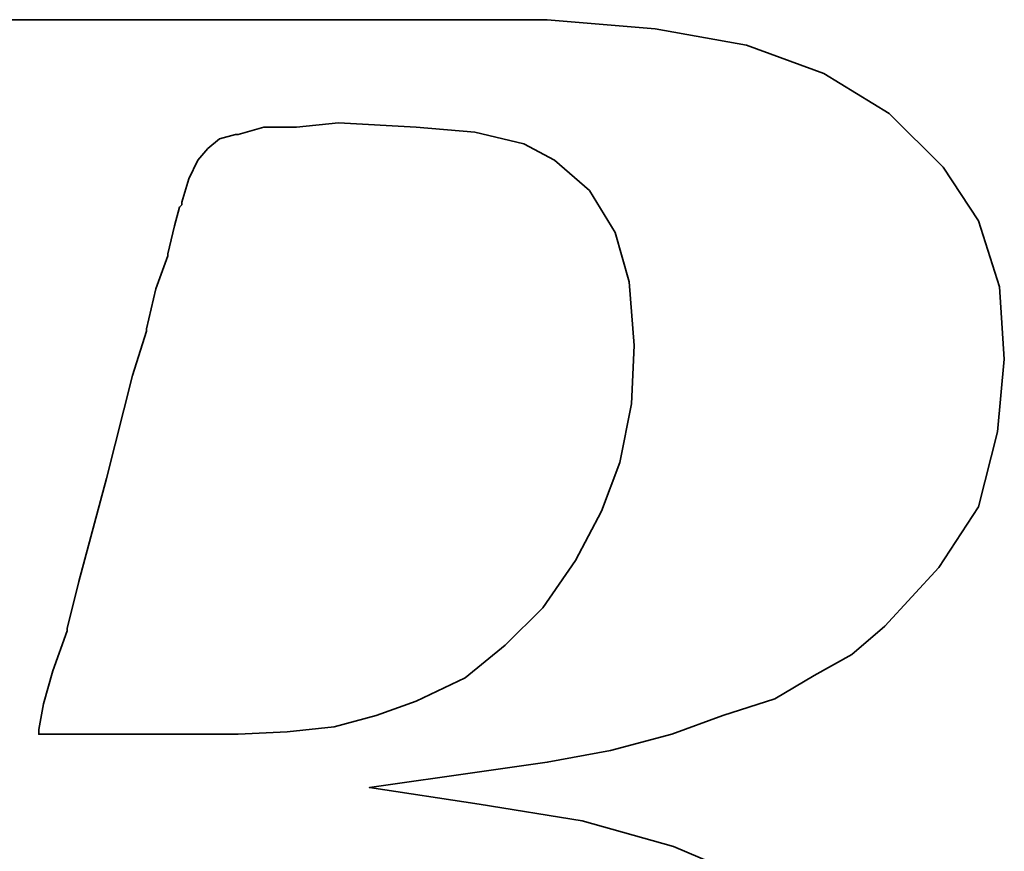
# Model space of a CAD drawing. Header units: inches. Extents: x 4 to 240, y 57 to 174.
# Tile 29 of 47: x 179.52 to 181.57, y 117.27 to 119.01. Entities that reach past the tile are written whole.
import ezdxf

# ---------------------------------------------------------------- set-up
doc = ezdxf.new("R2010")
doc.units = ezdxf.units.IN
doc.header["$LTSCALE"] = 0.2
doc.layers.add('DIM', color=4, linetype='Continuous')
doc.layers.add('layer 1', color=7, linetype='Continuous')

# ---------------------------------------------------------------- blocks, each defined once
blk = doc.blocks.new('TBI MOTION logo(完整正式版)')
at = {"layer": 'layer 1', "color": 22, "lineweight": 35}
for points, knots in [([(-64.65375, -6.86375), (-64.65375, -6.86375), (-64.84375, -7.29625), (-64.84375, -7.29625), (-64.84375, -7.29625), (-64.84375, -7.29625), (-64.86875, -7.34375), (-64.86875, -7.34375), (-64.86875, -7.34375), (-64.86875, -7.34375), (-64.86875, -7.36875), (-64.86875, -7.36875), (-64.86875, -7.36875), (-64.86875, -7.36875), (-65.15375, -7.65375), (-65.15375, -7.65375), (-65.15375, -7.65375), (-65.15375, -7.65375), (-65.17875, -7.65375), (-65.17875, -7.65375), (-65.17875, -7.65375), (-65.17875, -7.65375), (-65.20375, -7.67875), (-65.20375, -7.67875), (-65.20375, -7.67875), (-65.20375, -7.67875), (-65.58875, -7.87125), (-65.58875, -7.87125), (-65.58875, -7.87125), (-65.58875, -7.87125), (-65.63375, -7.87125), (-65.63375, -7.87125), (-65.63375, -7.87125), (-65.63375, -7.87125), (-65.65875, -7.89375), (-65.65875, -7.89375), (-65.65875, -7.89375), (-65.65875, -7.89375), (-66.09375, -7.94375), (-66.09375, -7.94375), (-66.09375, -7.94375), (-66.09375, -7.94375), (-66.11375, -7.94375), (-66.11375, -7.94375), (-66.11375, -7.94375), (-66.11375, -7.94375), (-66.16375, -7.94375), (-66.16375, -7.94375), (-66.16375, -7.94375), (-66.16375, -7.94375), (-66.30875, -7.94375), (-66.30875, -7.94375), (-66.30875, -7.94375), (-66.30875, -7.94375), (-66.69375, -7.94375), (-66.69375, -7.94375), (-66.69375, -7.94375), (-66.69375, -7.94375), (-67.07375, -7.94375), (-67.07375, -7.94375), (-67.07375, -7.94375), (-67.07375, -7.94375), (-67.12375, -7.94375), (-67.12375, -7.94375), (-67.12375, -7.94375), (-67.12375, -7.94375), (-67.12375, -7.96625), (-67.12375, -7.96625), (-67.12375, -7.96625), (-67.12375, -7.96625), (-67.14875, -7.99125), (-67.14875, -7.99125), (-67.14875, -7.99125), (-67.14875, -7.99125), (-67.24375, -8.34875), (-67.24375, -8.34875), (-67.24375, -8.34875), (-67.24375, -8.34875), (-67.31375, -8.68625), (-67.31375, -8.68625), (-67.31375, -8.68625), (-67.31375, -8.68625), (-67.26875, -8.68625), (-67.26875, -8.68625), (-67.26875, -8.68625), (-67.26875, -8.68625), (-67.07375, -8.68625), (-67.07375, -8.68625), (-67.07375, -8.68625), (-67.07375, -8.68625), (-66.54875, -8.68625), (-66.54875, -8.68625), (-66.54875, -8.68625), (-66.54875, -8.68625), (-65.82625, -8.68625), (-65.82625, -8.68625), (-65.82625, -8.68625), (-65.82625, -8.68625), (-65.01375, -8.68625), (-65.01375, -8.68625), (-65.01375, -8.68625), (-65.01375, -8.68625), (-64.05375, -8.68625), (-64.05375, -8.68625), (-64.05375, -8.68625), (-64.05375, -8.68625), (-62.08375, -8.68625), (-62.08375, -8.68625), (-62.08375, -8.68625), (-62.08375, -8.68625), (-60.06875, -8.68625), (-60.06875, -8.68625), (-60.06875, -8.68625), (-60.06875, -8.68625), (-59.10875, -8.68625), (-59.10875, -8.68625), (-59.10875, -8.68625), (-59.10875, -8.68625), (-58.29375, -8.68625), (-58.29375, -8.68625), (-58.29375, -8.68625), (-58.29375, -8.68625), (-57.57375, -8.68625), (-57.57375, -8.68625), (-57.57375, -8.68625), (-57.57375, -8.68625), (-57.04875, -8.68625), (-57.04875, -8.68625), (-57.04875, -8.68625), (-57.04875, -8.68625), (-56.85375, -8.68625), (-56.85375, -8.68625), (-56.85375, -8.68625), (-56.85375, -8.68625), (-56.70875, -8.68625), (-56.70875, -8.68625), (-56.70875, -8.68625), (-56.70875, -8.68625), (-56.61375, -8.68625), (-56.61375, -8.68625), (-56.61375, -8.68625), (-56.61375, -8.68625), (-56.56875, -8.68625), (-56.56875, -8.68625), (-56.56875, -8.68625), (-56.56875, -8.68625), (-55.65375, -8.63875), (-55.65375, -8.63875), (-55.65375, -8.63875), (-55.65375, -8.63875), (-54.76875, -8.51875), (-54.76875, -8.51875), (-54.76875, -8.51875), (-54.76875, -8.51875), (-53.90375, -8.30375), (-53.90375, -8.30375), (-53.90375, -8.30375), (-53.90375, -8.30375), (-53.08875, -8.03875), (-53.08875, -8.03875), (-53.08875, -8.03875), (-53.08875, -8.03875), (-52.34375, -7.65375), (-52.34375, -7.65375), (-52.34375, -7.65375), (-52.34375, -7.65375), (-51.69875, -7.29625), (-51.69875, -7.29625), (-51.69875, -7.29625), (-51.69875, -7.29625), (-51.21875, -6.91125), (-51.21875, -6.91125), (-51.21875, -6.91125), (-51.21875, -6.91125), (-50.83375, -6.50375), (-50.83375, -6.50375), (-50.83375, -6.50375), (-50.83375, -6.50375), (-50.44875, -5.94875), (-50.44875, -5.94875), (-50.44875, -5.94875), (-50.44875, -5.94875), (-50.13875, -5.30375), (-50.13875, -5.30375), (-50.13875, -5.30375), (-50.13875, -5.30375), (-49.99375, -4.65375), (-49.99375, -4.65375), (-49.99375, -4.65375), (-49.99375, -4.65375), (-49.92375, -3.98375), (-49.92375, -3.98375), (-49.92375, -3.98375), (-49.92375, -3.98375), (-49.99375, -3.19374), (-49.99375, -3.19374), (-49.99375, -3.19374), (-49.99375, -3.19374), (-50.23374, -2.44874), (-50.23374, -2.44874), (-50.23374, -2.44874), (-50.23374, -2.44874), (-50.59375, -1.87374), (-50.59375, -1.87374), (-50.59375, -1.87374), (-50.59375, -1.87374), (-51.09875, -1.31874), (-51.09875, -1.31874), (-51.09875, -1.31874), (-51.09875, -1.31874), (-51.74375, -0.81875), (-51.74375, -0.81875), (-51.74375, -0.81875), (-51.74375, -0.81875), (-52.53875, -0.48125), (-52.53875, -0.48125), (-52.53875, -0.48125), (-52.53875, -0.48125), (-53.47375, -0.21875), (-53.47375, -0.21875), (-53.47375, -0.21875), (-53.47375, -0.21875), (-54.52875, -0.04874), (-54.52875, -0.04874), (-54.52875, -0.04874), (-54.52875, -0.04874), (-55.65375, 0.12125), (-55.65375, 0.12125), (-55.65375, 0.12125), (-55.65375, 0.12125), (-54.50375, 0.28624), (-54.50375, 0.28624), (-54.50375, 0.28624), (-54.50375, 0.28624), (-53.83375, 0.38124), (-53.83375, 0.38124), (-53.83375, 0.38124), (-53.83375, 0.38124), (-53.18375, 0.50125), (-53.18375, 0.50125), (-53.18375, 0.50125), (-53.18375, 0.50125), (-52.55875, 0.66874), (-52.55875, 0.66874), (-52.55875, 0.66874), (-52.55875, 0.66874), (-52.03375, 0.86124), (-52.03375, 0.86124), (-52.03375, 0.86124), (-52.03375, 0.86124), (-51.50374, 1.03124), (-51.50374, 1.03124), (-51.50374, 1.03124), (-51.50374, 1.03124), (-51.09875, 1.27125), (-51.09875, 1.27125), (-51.09875, 1.27125), (-51.09875, 1.27125), (-50.71375, 1.48624), (-50.71375, 1.48624), (-50.71375, 1.48624), (-50.71375, 1.48624), (-50.37625, 1.77625), (-50.37625, 1.77625), (-50.37625, 1.77625), (-50.37625, 1.77625), (-49.82375, 2.37625), (-49.82375, 2.37625), (-49.82375, 2.37625), (-49.82375, 2.37625), (-49.41875, 2.99625), (-49.41875, 2.99625), (-49.41875, 2.99625), (-49.41875, 2.99625), (-49.22375, 3.76625), (-49.22375, 3.76625), (-49.22375, 3.76625), (-49.22375, 3.76625), (-49.15375, 4.50874), (-49.15375, 4.50874), (-49.15375, 4.50874), (-49.15375, 4.50874), (-49.20375, 5.25125), (-49.20375, 5.25125), (-49.20375, 5.25125), (-49.20375, 5.25125), (-49.41875, 5.92625), (-49.41875, 5.92625), (-49.41875, 5.92625), (-49.41875, 5.92625), (-49.77875, 6.47625), (-49.77875, 6.47625), (-49.77875, 6.47625), (-49.77875, 6.47625), (-50.33125, 7.02624), (-50.33125, 7.02624), (-50.33125, 7.02624), (-50.33125, 7.02624), (-51.00125, 7.43625), (-51.00125, 7.43625), (-51.00125, 7.43625), (-51.00125, 7.43625), (-51.79375, 7.72625), (-51.79375, 7.72625), (-51.79375, 7.72625), (-51.79375, 7.72625), (-52.72875, 7.89124), (-52.72875, 7.89124), (-52.72875, 7.89124), (-52.72875, 7.89124), (-53.83375, 7.98625), (-53.83375, 7.98625), (-53.83375, 7.98625), (-53.83375, 7.98625), (-53.92875, 7.98625), (-53.92875, 7.98625), (-53.92875, 7.98625), (-53.92875, 7.98625), (-54.26375, 7.98625), (-54.26375, 7.98625), (-54.26375, 7.98625), (-54.26375, 7.98625), (-54.74375, 7.98625), (-54.74375, 7.98625), (-54.74375, 7.98625), (-54.74375, 7.98625), (-55.36875, 7.98625), (-55.36875, 7.98625), (-55.36875, 7.98625), (-55.36875, 7.98625), (-56.13375, 7.98625), (-56.13375, 7.98625), (-56.13375, 7.98625), (-56.13375, 7.98625), (-56.94875, 7.98625), (-56.94875, 7.98625), (-56.94875, 7.98625), (-56.94875, 7.98625), (-58.77625, 7.98625), (-58.77625, 7.98625), (-58.77625, 7.98625), (-58.77625, 7.98625), (-60.59875, 7.98625), (-60.59875, 7.98625), (-60.59875, 7.98625), (-60.59875, 7.98625), (-61.41375, 7.98625), (-61.41375, 7.98625), (-61.41375, 7.98625), (-61.41375, 7.98625), (-62.17875, 7.98625), (-62.17875, 7.98625), (-62.17875, 7.98625), (-62.17875, 7.98625), (-62.80375, 7.98625), (-62.80375, 7.98625), (-62.80375, 7.98625), (-62.80375, 7.98625), (-63.30625, 7.98625), (-63.30625, 7.98625), (-63.30625, 7.98625), (-63.30625, 7.98625), (-63.57375, 7.98625), (-63.57375, 7.98625), (-63.57375, 7.98625), (-63.57375, 7.98625), (-63.57375, 7.96375), (-63.57375, 7.96375), (-63.57375, 7.96375), (-63.57375, 7.96375), (-63.59875, 7.94125), (-63.59875, 7.94125), (-63.59875, 7.94125), (-63.59875, 7.94125), (-63.69375, 7.55625), (-63.69375, 7.55625), (-63.69375, 7.55625), (-63.69375, 7.55625), (-63.76375, 7.24624), (-63.76375, 7.24624), (-63.76375, 7.24624), (-63.76375, 7.24624), (-63.23875, 7.24624), (-63.23875, 7.24624), (-63.23875, 7.24624), (-63.23875, 7.24624), (-62.75875, 7.24624), (-62.75875, 7.24624), (-62.75875, 7.24624), (-62.75875, 7.24624), (-62.61125, 7.24624), (-62.61125, 7.24624), (-62.61125, 7.24624), (-62.61125, 7.24624), (-62.56625, 7.24624), (-62.56625, 7.24624), (-62.56625, 7.24624), (-62.56625, 7.24624), (-62.22875, 7.24624), (-62.22875, 7.24624), (-62.22875, 7.24624), (-62.22875, 7.24624), (-62.20375, 7.24624), (-62.20375, 7.24624), (-62.20375, 7.24624), (-62.20375, 7.24624), (-62.17875, 7.21875), (-62.17875, 7.21875), (-62.17875, 7.21875), (-62.17875, 7.21875), (-61.96375, 7.17125), (-61.96375, 7.17125), (-61.96375, 7.17125), (-61.96375, 7.17125), (-61.72375, 7.12624), (-61.72375, 7.12624), (-61.72375, 7.12624), (-61.72375, 7.12624), (-61.70375, 7.12624), (-61.70375, 7.12624), (-61.70375, 7.12624), (-61.70375, 7.12624), (-61.55875, 7.07624), (-61.55875, 7.07624), (-61.55875, 7.07624), (-61.55875, 7.07624), (-61.50875, 7.07624), (-61.50875, 7.07624), (-61.50875, 7.07624), (-61.50875, 7.07624), (-61.48375, 7.02624), (-61.48375, 7.02624), (-61.48375, 7.02624), (-61.48375, 7.02624), (-61.31875, 6.83375), (-61.31875, 6.83375), (-61.31875, 6.83375), (-61.31875, 6.83375), (-61.29375, 6.81125), (-61.29375, 6.81125), (-61.29375, 6.81125), (-61.29375, 6.81125), (-61.29375, 6.78625), (-61.29375, 6.78625), (-61.29375, 6.78625), (-61.29375, 6.78625), (-61.19875, 6.50124), (-61.19875, 6.50124), (-61.19875, 6.50124), (-61.19875, 6.50124), (-61.17375, 6.45124), (-61.17375, 6.45124), (-61.17375, 6.45124), (-61.17375, 6.45124), (-61.19875, 6.40625), (-61.19875, 6.40625), (-61.19875, 6.40625), (-61.19875, 6.40625), (-61.26875, 5.99624), (-61.26875, 5.99624), (-61.26875, 5.99624), (-61.26875, 5.99624), (-61.26875, 5.85125), (-61.26875, 5.85125), (-61.26875, 5.85125), (-61.26875, 5.85125), (-61.26875, 5.82625), (-61.26875, 5.82625), (-61.26875, 5.82625), (-61.26875, 5.82625), (-61.29375, 5.80625), (-61.29375, 5.80625), (-61.29375, 5.80625), (-61.29375, 5.80625), (-61.34125, 5.66125), (-61.34125, 5.66125), (-61.34125, 5.66125), (-61.34125, 5.66125), (-61.41375, 5.44625), (-61.41375, 5.44625), (-61.41375, 5.44625), (-61.41375, 5.44625), (-61.48375, 5.15625), (-61.48375, 5.15625), (-61.48375, 5.15625), (-61.48375, 5.15625), (-61.58375, 4.82124), (-61.58375, 4.82124), (-61.58375, 4.82124), (-61.58375, 4.82124), (-61.79875, 4.00375), (-61.79875, 4.00375), (-61.79875, 4.00375), (-61.79875, 4.00375), (-62.05875, 2.99625), (-62.05875, 2.99625), (-62.05875, 2.99625), (-62.05875, 2.99625), (-62.34875, 1.91625), (-62.34875, 1.91625), (-62.34875, 1.91625), (-62.34875, 1.91625), (-62.97375, -0.41124), (-62.97375, -0.41124), (-62.97375, -0.41124), (-62.97375, -0.41124), (-63.59875, -2.75875), (-63.59875, -2.75875), (-63.59875, -2.75875), (-63.59875, -2.75875), (-63.88375, -3.86374), (-63.88375, -3.86374), (-63.88375, -3.86374), (-63.88375, -3.86374), (-64.14875, -4.82374), (-64.14875, -4.82374), (-64.14875, -4.82374), (-64.14875, -4.82374), (-64.36375, -5.64125), (-64.36375, -5.64125), (-64.36375, -5.64125), (-64.36375, -5.64125), (-64.43625, -5.97625), (-64.43625, -5.97625), (-64.43625, -5.97625), (-64.43625, -5.97625), (-64.50875, -6.28625), (-64.50875, -6.28625), (-64.50875, -6.28625), (-64.50875, -6.28625), (-64.50875, -6.30875), (-64.50875, -6.30875), (-64.50875, -6.30875), (-64.50875, -6.30875), (-64.57875, -6.50375), (-64.57875, -6.50375), (-64.57875, -6.50375), (-64.57875, -6.50375), (-64.62875, -6.69625), (-64.62875, -6.69625), (-64.62875, -6.69625), (-64.62875, -6.69625), (-64.62875, -6.76875), (-64.62875, -6.76875), (-64.62875, -6.76875), (-64.62875, -6.76875), (-64.62875, -6.81375), (-64.62875, -6.81375), (-64.62875, -6.81375), (-64.62875, -6.81375), (-64.62875, -6.83875), (-64.62875, -6.83875), (-64.62875, -6.83875), (-64.62875, -6.83875), (-64.65375, -6.86375), (-64.65375, -6.86375)], [0, 0, 0, 0, 0.00719424, 0.00719424, 0.00719424, 0.00719424, 0.01438849, 0.01438849, 0.01438849, 0.01438849, 0.02158273, 0.02158273, 0.02158273, 0.02158273, 0.02877698, 0.02877698, 0.02877698, 0.02877698, 0.03597122, 0.03597122, 0.03597122, 0.03597122, 0.04316547, 0.04316547, 0.04316547, 0.04316547, 0.05035971, 0.05035971, 0.05035971, 0.05035971, 0.05755396, 0.05755396, 0.05755396, 0.05755396, 0.0647482, 0.0647482, 0.0647482, 0.0647482, 0.07194245, 0.07194245, 0.07194245, 0.07194245, 0.07913669, 0.07913669, 0.07913669, 0.07913669, 0.08633094, 0.08633094, 0.08633094, 0.08633094, 0.09352518, 0.09352518, 0.09352518, 0.09352518, 0.10071942, 0.10071942, 0.10071942, 0.10071942, 0.10791367, 0.10791367, 0.10791367, 0.10791367, 0.11510791, 0.11510791, 0.11510791, 0.11510791, 0.12230216, 0.12230216, 0.12230216, 0.12230216, 0.1294964, 0.1294964, 0.1294964, 0.1294964, 0.13669065, 0.13669065, 0.13669065, 0.13669065, 0.14388489, 0.14388489, 0.14388489, 0.14388489, 0.15107914, 0.15107914, 0.15107914, 0.15107914, 0.15827338, 0.15827338, 0.15827338, 0.15827338, 0.16546763, 0.16546763, 0.16546763, 0.16546763, 0.17266187, 0.17266187, 0.17266187, 0.17266187, 0.17985612, 0.17985612, 0.17985612, 0.17985612, 0.18705036, 0.18705036, 0.18705036, 0.18705036, 0.1942446, 0.1942446, 0.1942446, 0.1942446, 0.20143885, 0.20143885, 0.20143885, 0.20143885, 0.20863309, 0.20863309, 0.20863309, 0.20863309, 0.21582734, 0.21582734, 0.21582734, 0.21582734, 0.22302158, 0.22302158, 0.22302158, 0.22302158, 0.23021583, 0.23021583, 0.23021583, 0.23021583, 0.23741007, 0.23741007, 0.23741007, 0.23741007, 0.24460432, 0.24460432, 0.24460432, 0.24460432, 0.25179856, 0.25179856, 0.25179856, 0.25179856, 0.25899281, 0.25899281, 0.25899281, 0.25899281, 0.26618705, 0.26618705, 0.26618705, 0.26618705, 0.27338129, 0.27338129, 0.27338129, 0.27338129, 0.28057554, 0.28057554, 0.28057554, 0.28057554, 0.28776978, 0.28776978, 0.28776978, 0.28776978, 0.29496403, 0.29496403, 0.29496403, 0.29496403, 0.30215827, 0.30215827, 0.30215827, 0.30215827, 0.30935252, 0.30935252, 0.30935252, 0.30935252, 0.31654676, 0.31654676, 0.31654676, 0.31654676, 0.32374101, 0.32374101, 0.32374101, 0.32374101, 0.33093525, 0.33093525, 0.33093525, 0.33093525, 0.3381295, 0.3381295, 0.3381295, 0.3381295, 0.34532374, 0.34532374, 0.34532374, 0.34532374, 0.35251799, 0.35251799, 0.35251799, 0.35251799, 0.35971223, 0.35971223, 0.35971223, 0.35971223, 0.36690647, 0.36690647, 0.36690647, 0.36690647, 0.37410072, 0.37410072, 0.37410072, 0.37410072, 0.38129496, 0.38129496, 0.38129496, 0.38129496, 0.38848921, 0.38848921, 0.38848921, 0.38848921, 0.39568345, 0.39568345, 0.39568345, 0.39568345, 0.4028777, 0.4028777, 0.4028777, 0.4028777, 0.41007194, 0.41007194, 0.41007194, 0.41007194, 0.41726619, 0.41726619, 0.41726619, 0.41726619, 0.42446043, 0.42446043, 0.42446043, 0.42446043, 0.43165468, 0.43165468, 0.43165468, 0.43165468, 0.43884892, 0.43884892, 0.43884892, 0.43884892, 0.44604317, 0.44604317, 0.44604317, 0.44604317, 0.45323741, 0.45323741, 0.45323741, 0.45323741, 0.46043165, 0.46043165, 0.46043165, 0.46043165, 0.4676259, 0.4676259, 0.4676259, 0.4676259, 0.47482014, 0.47482014, 0.47482014, 0.47482014, 0.48201439, 0.48201439, 0.48201439, 0.48201439, 0.48920863, 0.48920863, 0.48920863, 0.48920863, 0.49640288, 0.49640288, 0.49640288, 0.49640288, 0.50359712, 0.50359712, 0.50359712, 0.50359712, 0.51079137, 0.51079137, 0.51079137, 0.51079137, 0.51798561, 0.51798561, 0.51798561, 0.51798561, 0.52517986, 0.52517986, 0.52517986, 0.52517986, 0.5323741, 0.5323741, 0.5323741, 0.5323741, 0.53956835, 0.53956835, 0.53956835, 0.53956835, 0.54676259, 0.54676259, 0.54676259, 0.54676259, 0.55395683, 0.55395683, 0.55395683, 0.55395683, 0.56115108, 0.56115108, 0.56115108, 0.56115108, 0.56834532, 0.56834532, 0.56834532, 0.56834532, 0.57553957, 0.57553957, 0.57553957, 0.57553957, 0.58273381, 0.58273381, 0.58273381, 0.58273381, 0.58992806, 0.58992806, 0.58992806, 0.58992806, 0.5971223, 0.5971223, 0.5971223, 0.5971223, 0.60431655, 0.60431655, 0.60431655, 0.60431655, 0.61151079, 0.61151079, 0.61151079, 0.61151079, 0.61870504, 0.61870504, 0.61870504, 0.61870504, 0.62589928, 0.62589928, 0.62589928, 0.62589928, 0.63309353, 0.63309353, 0.63309353, 0.63309353, 0.64028777, 0.64028777, 0.64028777, 0.64028777, 0.64748201, 0.64748201, 0.64748201, 0.64748201, 0.65467626, 0.65467626, 0.65467626, 0.65467626, 0.6618705, 0.6618705, 0.6618705, 0.6618705, 0.66906475, 0.66906475, 0.66906475, 0.66906475, 0.67625899, 0.67625899, 0.67625899, 0.67625899, 0.68345324, 0.68345324, 0.68345324, 0.68345324, 0.69064748, 0.69064748, 0.69064748, 0.69064748, 0.69784173, 0.69784173, 0.69784173, 0.69784173, 0.70503597, 0.70503597, 0.70503597, 0.70503597, 0.71223022, 0.71223022, 0.71223022, 0.71223022, 0.71942446, 0.71942446, 0.71942446, 0.71942446, 0.72661871, 0.72661871, 0.72661871, 0.72661871, 0.73381295, 0.73381295, 0.73381295, 0.73381295, 0.74100719, 0.74100719, 0.74100719, 0.74100719, 0.74820144, 0.74820144, 0.74820144, 0.74820144, 0.75539568, 0.75539568, 0.75539568, 0.75539568, 0.76258993, 0.76258993, 0.76258993, 0.76258993, 0.76978417, 0.76978417, 0.76978417, 0.76978417, 0.77697842, 0.77697842, 0.77697842, 0.77697842, 0.78417266, 0.78417266, 0.78417266, 0.78417266, 0.79136691, 0.79136691, 0.79136691, 0.79136691, 0.79856115, 0.79856115, 0.79856115, 0.79856115, 0.8057554, 0.8057554, 0.8057554, 0.8057554, 0.81294964, 0.81294964, 0.81294964, 0.81294964, 0.82014388, 0.82014388, 0.82014388, 0.82014388, 0.82733813, 0.82733813, 0.82733813, 0.82733813, 0.83453237, 0.83453237, 0.83453237, 0.83453237, 0.84172662, 0.84172662, 0.84172662, 0.84172662, 0.84892086, 0.84892086, 0.84892086, 0.84892086, 0.85611511, 0.85611511, 0.85611511, 0.85611511, 0.86330935, 0.86330935, 0.86330935, 0.86330935, 0.8705036, 0.8705036, 0.8705036, 0.8705036, 0.87769784, 0.87769784, 0.87769784, 0.87769784, 0.88489209, 0.88489209, 0.88489209, 0.88489209, 0.89208633, 0.89208633, 0.89208633, 0.89208633, 0.89928058, 0.89928058, 0.89928058, 0.89928058, 0.90647482, 0.90647482, 0.90647482, 0.90647482, 0.91366906, 0.91366906, 0.91366906, 0.91366906, 0.92086331, 0.92086331, 0.92086331, 0.92086331, 0.92805755, 0.92805755, 0.92805755, 0.92805755, 0.9352518, 0.9352518, 0.9352518, 0.9352518, 0.94244604, 0.94244604, 0.94244604, 0.94244604, 0.94964029, 0.94964029, 0.94964029, 0.94964029, 0.95683453, 0.95683453, 0.95683453, 0.95683453, 0.96402878, 0.96402878, 0.96402878, 0.96402878, 0.97122302, 0.97122302, 0.97122302, 0.97122302, 0.97841727, 0.97841727, 0.97841727, 0.97841727, 0.98561151, 0.98561151, 0.98561151, 0.98561151, 0.99280576, 0.99280576, 0.99280576, 0.99280576, 1, 1, 1, 1]), ([(-57.50375, 6.35625), (-57.50375, 6.35625), (-57.57375, 6.11625), (-57.57375, 6.11625), (-57.57375, 6.11625), (-57.57375, 6.11625), (-57.57375, 6.09125), (-57.57375, 6.09125), (-57.57375, 6.09125), (-57.57375, 6.09125), (-57.59875, 6.06625), (-57.59875, 6.06625), (-57.59875, 6.06625), (-57.59875, 6.06625), (-57.64875, 5.87625), (-57.64875, 5.87625), (-57.64875, 5.87625), (-57.64875, 5.87625), (-57.71875, 5.58875), (-57.71875, 5.58875), (-57.71875, 5.58875), (-57.71875, 5.58875), (-57.71875, 5.56625), (-57.71875, 5.56625), (-57.71875, 5.56625), (-57.71875, 5.56625), (-57.83875, 5.23125), (-57.83875, 5.23125), (-57.83875, 5.23125), (-57.83875, 5.23125), (-57.93625, 4.82124), (-57.93625, 4.82124), (-57.93625, 4.82124), (-57.93625, 4.82124), (-57.93625, 4.79624), (-57.93625, 4.79624), (-57.93625, 4.79624), (-57.93625, 4.79624), (-58.07875, 4.34125), (-58.07875, 4.34125), (-58.07875, 4.34125), (-58.07875, 4.34125), (-58.34375, 3.28625), (-58.34375, 3.28625), (-58.34375, 3.28625), (-58.34375, 3.28625), (-58.62875, 2.23124), (-58.62875, 2.23124), (-58.62875, 2.23124), (-58.62875, 2.23124), (-58.74875, 1.75125), (-58.74875, 1.75125), (-58.74875, 1.75125), (-58.74875, 1.75125), (-58.74875, 1.72625), (-58.74875, 1.72625), (-58.74875, 1.72625), (-58.74875, 1.72625), (-58.89375, 1.31625), (-58.89375, 1.31625), (-58.89375, 1.31625), (-58.89375, 1.31625), (-58.98875, 0.98124), (-58.98875, 0.98124), (-58.98875, 0.98124), (-58.98875, 0.98124), (-59.03875, 0.71625), (-59.03875, 0.71625), (-59.03875, 0.71625), (-59.03875, 0.71625), (-59.03875, 0.66874), (-59.03875, 0.66874), (-59.03875, 0.66874), (-59.03875, 0.66874), (-58.91875, 0.66874), (-58.91875, 0.66874), (-58.91875, 0.66874), (-58.91875, 0.66874), (-58.53375, 0.66874), (-58.53375, 0.66874), (-58.53375, 0.66874), (-58.53375, 0.66874), (-58.10375, 0.66874), (-58.10375, 0.66874), (-58.10375, 0.66874), (-58.10375, 0.66874), (-57.66875, 0.66874), (-57.66875, 0.66874), (-57.66875, 0.66874), (-57.66875, 0.66874), (-57.33375, 0.66874), (-57.33375, 0.66874), (-57.33375, 0.66874), (-57.33375, 0.66874), (-57.09375, 0.66874), (-57.09375, 0.66874), (-57.09375, 0.66874), (-57.09375, 0.66874), (-56.99875, 0.66874), (-56.99875, 0.66874), (-56.99875, 0.66874), (-56.99875, 0.66874), (-56.49375, 0.69374), (-56.49375, 0.69374), (-56.49375, 0.69374), (-56.49375, 0.69374), (-56.01375, 0.74374), (-56.01375, 0.74374), (-56.01375, 0.74374), (-56.01375, 0.74374), (-55.58375, 0.86124), (-55.58375, 0.86124), (-55.58375, 0.86124), (-55.58375, 0.86124), (-55.17375, 1.00624), (-55.17375, 1.00624), (-55.17375, 1.00624), (-55.17375, 1.00624), (-54.67375, 1.24625), (-54.67375, 1.24625), (-54.67375, 1.24625), (-54.67375, 1.24625), (-54.26375, 1.58124), (-54.26375, 1.58124), (-54.26375, 1.58124), (-54.26375, 1.58124), (-53.87875, 1.96374), (-53.87875, 1.96374), (-53.87875, 1.96374), (-53.87875, 1.96374), (-53.54375, 2.44625), (-53.54375, 2.44625), (-53.54375, 2.44625), (-53.54375, 2.44625), (-53.27875, 2.95125), (-53.27875, 2.95125), (-53.27875, 2.95125), (-53.27875, 2.95125), (-53.08875, 3.45124), (-53.08875, 3.45124), (-53.08875, 3.45124), (-53.08875, 3.45124), (-52.96875, 4.05124), (-52.96875, 4.05124), (-52.96875, 4.05124), (-52.96875, 4.05124), (-52.94375, 4.65125), (-52.94375, 4.65125), (-52.94375, 4.65125), (-52.94375, 4.65125), (-52.99375, 5.30125), (-52.99375, 5.30125), (-52.99375, 5.30125), (-52.99375, 5.30125), (-53.13875, 5.80625), (-53.13875, 5.80625), (-53.13875, 5.80625), (-53.13875, 5.80625), (-53.39875, 6.23625), (-53.39875, 6.23625), (-53.39875, 6.23625), (-53.39875, 6.23625), (-53.75875, 6.54875), (-53.75875, 6.54875), (-53.75875, 6.54875), (-53.75875, 6.54875), (-54.07375, 6.71625), (-54.07375, 6.71625), (-54.07375, 6.71625), (-54.07375, 6.71625), (-54.57375, 6.83375), (-54.57375, 6.83375), (-54.57375, 6.83375), (-54.57375, 6.83375), (-55.17375, 6.88625), (-55.17375, 6.88625), (-55.17375, 6.88625), (-55.17375, 6.88625), (-55.96875, 6.93125), (-55.96875, 6.93125), (-55.96875, 6.93125), (-55.96875, 6.93125), (-56.39875, 6.88625), (-56.39875, 6.88625), (-56.39875, 6.88625), (-56.39875, 6.88625), (-56.42125, 6.88625), (-56.42125, 6.88625), (-56.42125, 6.88625), (-56.42125, 6.88625), (-56.73375, 6.88625), (-56.73375, 6.88625), (-56.73375, 6.88625), (-56.73375, 6.88625), (-56.99875, 6.81125), (-56.99875, 6.81125), (-56.99875, 6.81125), (-56.99875, 6.81125), (-57.02375, 6.81125), (-57.02375, 6.81125), (-57.02375, 6.81125), (-57.02375, 6.81125), (-57.18875, 6.76625), (-57.18875, 6.76625), (-57.18875, 6.76625), (-57.18875, 6.76625), (-57.30875, 6.66625), (-57.30875, 6.66625), (-57.30875, 6.66625), (-57.30875, 6.66625), (-57.40875, 6.54875), (-57.40875, 6.54875), (-57.40875, 6.54875), (-57.40875, 6.54875), (-57.50375, 6.35625), (-57.50375, 6.35625)], [0, 0, 0, 0, 0.01851852, 0.01851852, 0.01851852, 0.01851852, 0.03703704, 0.03703704, 0.03703704, 0.03703704, 0.05555556, 0.05555556, 0.05555556, 0.05555556, 0.07407407, 0.07407407, 0.07407407, 0.07407407, 0.09259259, 0.09259259, 0.09259259, 0.09259259, 0.11111111, 0.11111111, 0.11111111, 0.11111111, 0.12962963, 0.12962963, 0.12962963, 0.12962963, 0.14814815, 0.14814815, 0.14814815, 0.14814815, 0.16666667, 0.16666667, 0.16666667, 0.16666667, 0.18518519, 0.18518519, 0.18518519, 0.18518519, 0.2037037, 0.2037037, 0.2037037, 0.2037037, 0.22222222, 0.22222222, 0.22222222, 0.22222222, 0.24074074, 0.24074074, 0.24074074, 0.24074074, 0.25925926, 0.25925926, 0.25925926, 0.25925926, 0.27777778, 0.27777778, 0.27777778, 0.27777778, 0.2962963, 0.2962963, 0.2962963, 0.2962963, 0.31481481, 0.31481481, 0.31481481, 0.31481481, 0.33333333, 0.33333333, 0.33333333, 0.33333333, 0.35185185, 0.35185185, 0.35185185, 0.35185185, 0.37037037, 0.37037037, 0.37037037, 0.37037037, 0.38888889, 0.38888889, 0.38888889, 0.38888889, 0.40740741, 0.40740741, 0.40740741, 0.40740741, 0.42592593, 0.42592593, 0.42592593, 0.42592593, 0.44444444, 0.44444444, 0.44444444, 0.44444444, 0.46296296, 0.46296296, 0.46296296, 0.46296296, 0.48148148, 0.48148148, 0.48148148, 0.48148148, 0.5, 0.5, 0.5, 0.5, 0.51851852, 0.51851852, 0.51851852, 0.51851852, 0.53703704, 0.53703704, 0.53703704, 0.53703704, 0.55555556, 0.55555556, 0.55555556, 0.55555556, 0.57407407, 0.57407407, 0.57407407, 0.57407407, 0.59259259, 0.59259259, 0.59259259, 0.59259259, 0.61111111, 0.61111111, 0.61111111, 0.61111111, 0.62962963, 0.62962963, 0.62962963, 0.62962963, 0.64814815, 0.64814815, 0.64814815, 0.64814815, 0.66666667, 0.66666667, 0.66666667, 0.66666667, 0.68518519, 0.68518519, 0.68518519, 0.68518519, 0.7037037, 0.7037037, 0.7037037, 0.7037037, 0.72222222, 0.72222222, 0.72222222, 0.72222222, 0.74074074, 0.74074074, 0.74074074, 0.74074074, 0.75925926, 0.75925926, 0.75925926, 0.75925926, 0.77777778, 0.77777778, 0.77777778, 0.77777778, 0.7962963, 0.7962963, 0.7962963, 0.7962963, 0.81481481, 0.81481481, 0.81481481, 0.81481481, 0.83333333, 0.83333333, 0.83333333, 0.83333333, 0.85185185, 0.85185185, 0.85185185, 0.85185185, 0.87037037, 0.87037037, 0.87037037, 0.87037037, 0.88888889, 0.88888889, 0.88888889, 0.88888889, 0.90740741, 0.90740741, 0.90740741, 0.90740741, 0.92592593, 0.92592593, 0.92592593, 0.92592593, 0.94444444, 0.94444444, 0.94444444, 0.94444444, 0.96296296, 0.96296296, 0.96296296, 0.96296296, 0.98148148, 0.98148148, 0.98148148, 0.98148148, 1, 1, 1, 1])]:
    blk.add_open_spline(points, degree=3, knots=knots, dxfattribs=at)

msp = doc.modelspace()

# ---------------------------------------------------------------- block references
at = {"layer": 'DIM', "xscale": 0.203175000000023, "yscale": 0.2031749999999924, "zscale": 0.203175}
msp.add_blockref('TBI MOTION logo(完整正式版)', (191.5533, 117.3828), dxfattribs=at)

doc.saveas('drawing.dxf')
